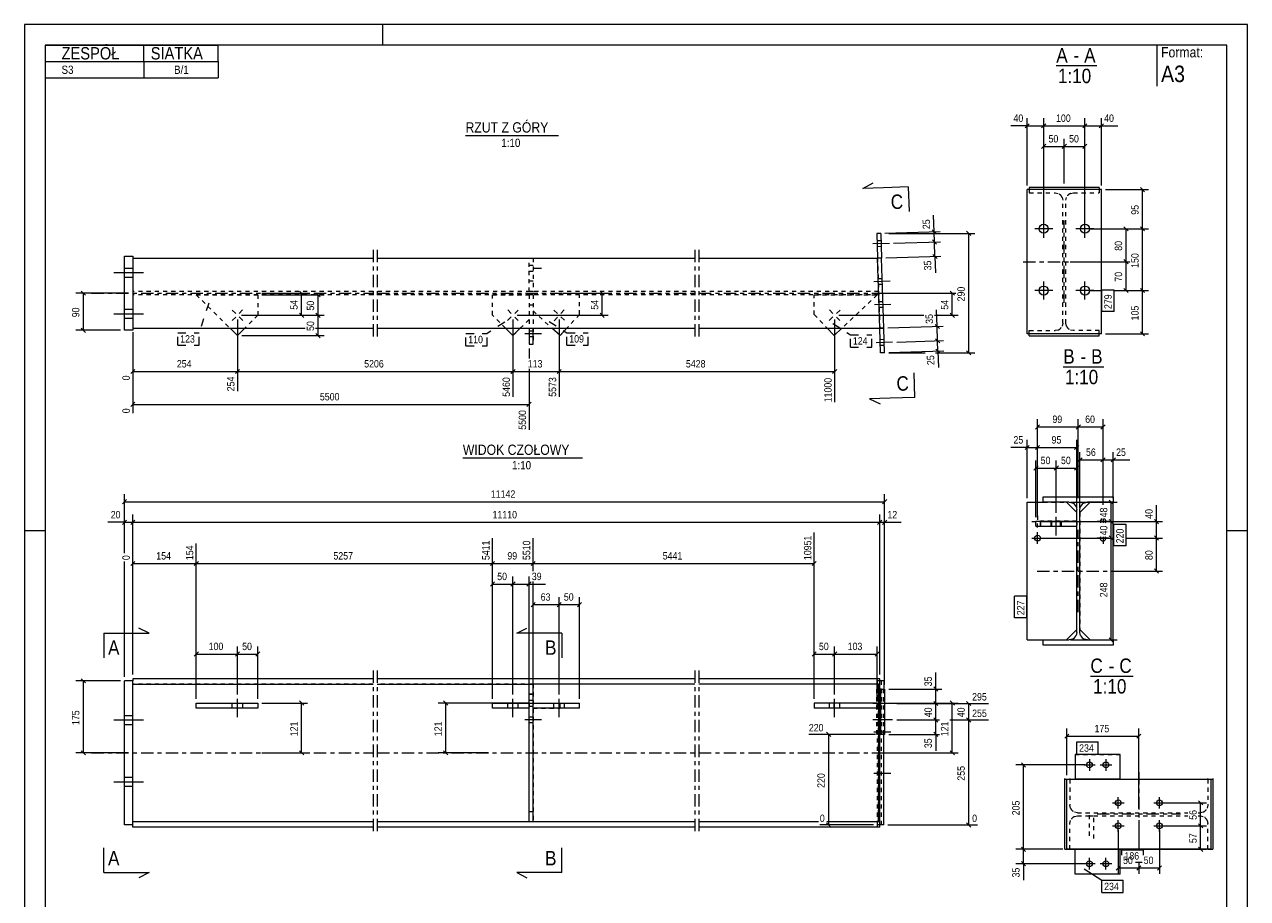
# Model space of a CAD drawing. Header units: millimetres. Extents: x 0 to 297, y 0 to 420.
# Tile 2 of 2: x 0 to 297, y 208 to 420. Entities that reach past the tile are written whole.
import ezdxf

# ---------------------------------------------------------------- set-up
doc = ezdxf.new("R2010")
doc.units = ezdxf.units.MM
for name, pattern in [('XKITLINE00', [0]), ('XKITLINE01', [4, 1, -1, 1, -1]), ('XKITLINE02', [4, 2, -2]), ('XKITLINE03', [6, 3, -1, 1, -1])]:
    doc.linetypes.add(name, pattern=pattern)
for name, color, linetype, lineweight in [('Arkusz rysunku', 3, 'Continuous', 0), ('Element', 2, 'Continuous', 0), ('Inny typ obiektu', 7, 'Continuous', 0), ('Przekrój', 7, 'Continuous', 0), ('Wymiar', 4, 'Continuous', 0), ('Znak elementu', 2, 'Continuous', 0), ('Śruba', 3, 'Continuous', 0)]:
    doc.layers.add(name, color=color, linetype=linetype, lineweight=lineweight)
doc.styles.add('ARIAL', font='ARIAL.TTF')

msp = doc.modelspace()

# ---------------------------------------------------------------- linework, layer by layer
at = {"layer": 'Arkusz rysunku', "linetype": 'XKITLINE00', "lineweight": 0}
for p, q in [((297, 420), (0, 420)), ((0, 420), (0, 0)), ((87, 415), (87, 420)), ((297, 0), (297, 420)), ((292, 415), (5, 415)), ((5, 415), (5, 5)), ((292, 5), (292, 415)), ((5, 297), (0, 297)), ((297, 297), (292, 297))]:
    msp.add_line(p, q, dxfattribs=at)
at = {"layer": 'Element', "linetype": 'XKITLINE00', "lineweight": 0}
for p, q in [((261.01, 380.38), (244.01, 380.38)), ((244.01, 380.38), (244.01, 379.88)), ((261.01, 380.38), (261.01, 379.88)), ((243.51, 344.88), (243.51, 379.88)), ((261.51, 379.88), (243.51, 379.88)), ((261.51, 344.88), (261.51, 379.88)), ((207.96, 369.25), (206.97, 369.22)), ((206.97, 369.22), (207.15, 363.23)), ((207.96, 369.25), (208.15, 363.26)), ((24.3, 363.73), (26.3, 363.73)), ((24.3, 345.73), (24.3, 363.73)), ((26.3, 363.73), (26.3, 363.23)), ((26.3, 363.23), (26.3, 346.23)), ((26.3, 363.23), (84.66, 363.23)), ((85.66, 363.23), (162.79, 363.23)), ((163.79, 363.23), (207.15, 363.23)), ((208.15, 363.26), (207.15, 363.23)), ((207.69, 346.23), (207.15, 363.23)), ((208.69, 346.26), (208.15, 363.26)), ((26.3, 345.73), (24.3, 345.73)), ((26.3, 346.23), (68.18, 346.23)), ((26.3, 346.23), (26.3, 345.73)), ((49.92, 346.23), (51.75, 344.43)), ((51.75, 344.43), (53.52, 346.23)), ((70.7, 346.23), (84.66, 346.23)), ((85.66, 346.23), (162.79, 346.23)), ((118.58, 344.43), (116.81, 346.23)), ((118.58, 344.43), (120.41, 346.23)), ((122.53, 346.23), (122.53, 342.33)), ((123.53, 342.33), (123.53, 346.23)), ((130.05, 344.44), (128.1, 346.23)), ((130.05, 344.44), (131.69, 346.23)), ((163.79, 346.23), (207.69, 346.23)), ((196.6, 344.43), (194.9, 346.23)), ((198.5, 346.23), (196.6, 344.43)), ((207.69, 346.23), (208.69, 346.26)), ((207.88, 340.24), (207.69, 346.23)), ((208.88, 340.27), (208.69, 346.26)), ((261.51, 344.88), (243.51, 344.88)), ((244.01, 344.38), (244.01, 344.88)), ((261.01, 344.38), (261.01, 344.88)), ((122.53, 342.33), (123.53, 342.33)), ((244.01, 344.38), (261.01, 344.38)), ((208.88, 340.27), (207.88, 340.24)), ((243.51, 303.99), (247.41, 303.99)), ((243.51, 270.53), (243.51, 303.99)), ((247.41, 303.99), (247.41, 305.26)), ((247.41, 305.26), (264.41, 305.26)), ((247.41, 303.99), (247.41, 305.26)), ((247.41, 305.26), (264.41, 305.26)), ((253.71, 303.99), (247.41, 303.99)), ((253.71, 303.99), (247.41, 303.99)), ((253.01, 303.99), (255.51, 301.49)), ((253.71, 303.99), (254.39, 303.85)), ((253.71, 303.99), (254.39, 303.85)), ((258.81, 303.99), (256.31, 301.49)), ((257.42, 303.85), (258.11, 303.99)), ((257.42, 303.85), (258.11, 303.99)), ((264.41, 303.99), (258.11, 303.99)), ((264.41, 303.99), (258.11, 303.99)), ((264.41, 305.26), (264.41, 303.99)), ((264.41, 305.26), (264.41, 303.99)), ((264.41, 270.53), (264.41, 303.99)), ((255.37, 302.88), (255.51, 302.19)), ((255.37, 302.88), (255.51, 302.19)), ((255.51, 272.33), (255.51, 302.19)), ((255.51, 272.33), (255.51, 302.19)), ((256.31, 302.19), (256.44, 302.88)), ((256.31, 302.19), (256.44, 302.88)), ((256.31, 272.33), (256.31, 302.19)), ((256.31, 272.33), (256.31, 302.19)), ((245.61, 298.16), (245.61, 299.36)), ((245.61, 299.36), (255.51, 299.36)), ((245.61, 298.16), (255.51, 298.16)), ((246.76, 299.36), (246.76, 298.16)), ((246.76, 299.36), (255.51, 299.36)), ((246.76, 298.16), (246.76, 299.36)), ((246.76, 298.16), (255.51, 298.16)), ((255.51, 298.16), (255.51, 299.36)), ((255.51, 298.16), (255.51, 299.36)), ((243.51, 270.53), (247.41, 270.53)), ((247.41, 269.26), (247.41, 270.53)), ((247.41, 270.53), (253.71, 270.53)), ((247.41, 269.26), (247.41, 270.53)), ((247.41, 270.53), (253.71, 270.53)), ((253.01, 270.53), (255.51, 273.03)), ((254.39, 270.67), (253.71, 270.53)), ((254.39, 270.67), (253.71, 270.53)), ((255.51, 272.33), (255.37, 271.64)), ((255.51, 272.33), (255.37, 271.64)), ((256.31, 273.03), (258.81, 270.53)), ((256.44, 271.64), (256.31, 272.33)), ((256.44, 271.64), (256.31, 272.33)), ((258.11, 270.53), (257.42, 270.67)), ((258.11, 270.53), (257.42, 270.67)), ((258.11, 270.53), (264.41, 270.53)), ((258.11, 270.53), (264.41, 270.53)), ((264.41, 270.53), (264.41, 269.26)), ((264.41, 270.53), (264.41, 269.26)), ((264.41, 269.26), (247.41, 269.26)), ((264.41, 269.26), (247.41, 269.26)), ((24.3, 225.59), (24.3, 260.59)), ((26.3, 260.59), (24.3, 260.59)), ((26.3, 261.09), (26.3, 260.59)), ((84.66, 261.09), (26.3, 261.09)), ((26.3, 225.59), (26.3, 260.59)), ((26.3, 259.82), (84.66, 259.82)), ((162.79, 261.09), (85.66, 261.09)), ((85.66, 259.82), (122.53, 259.82)), ((122.53, 226.36), (122.53, 259.82)), ((122.53, 259.82), (123.53, 259.82)), ((162.79, 259.82), (123.53, 259.82)), ((123.53, 226.36), (123.53, 259.82)), ((207.69, 261.09), (163.79, 261.09)), ((207.69, 259.82), (163.79, 259.82)), ((207.44, 258.71), (207.43, 258.02)), ((207.45, 259.29), (207.44, 258.71)), ((207.47, 259.68), (207.45, 259.29)), ((207.49, 259.82), (207.47, 259.68)), ((207.69, 259.82), (207.69, 261.09)), ((208.69, 260.59), (207.69, 260.59)), ((207.69, 225.59), (207.69, 260.59)), ((207.69, 258.59), (208.88, 258.59)), ((207.69, 247.59), (207.69, 258.59)), ((207.88, 258.59), (207.88, 247.59)), ((208.69, 260.59), (208.69, 258.59)), ((208.88, 258.59), (208.88, 247.59)), ((207.43, 228.16), (207.43, 258.02)), ((41.72, 253.99), (41.72, 255.19)), ((41.72, 255.19), (56.66, 255.19)), ((56.66, 253.99), (41.72, 253.99)), ((51.75, 253.99), (51.75, 255.19)), ((56.66, 255.19), (56.66, 253.99)), ((113.66, 253.99), (113.66, 255.19)), ((113.66, 255.19), (122.53, 255.19)), ((118.58, 253.99), (113.66, 253.99)), ((118.58, 253.99), (118.58, 255.19)), ((122.53, 253.99), (118.58, 253.99)), ((123.53, 255.19), (134.79, 255.19)), ((134.79, 253.99), (123.53, 253.99)), ((130.05, 253.99), (130.05, 255.19)), ((134.79, 253.99), (134.79, 255.19)), ((207.05, 255.19), (191.79, 255.19)), ((191.79, 255.19), (191.79, 253.99)), ((207.05, 253.99), (191.79, 253.99)), ((196.6, 253.99), (196.6, 255.19)), ((207.05, 253.99), (207.05, 255.19)), ((208.88, 247.59), (207.69, 247.59)), ((208.69, 225.59), (208.69, 247.59)), ((255.11, 242.67), (255.11, 242.67)), ((255.11, 242.67), (255.11, 236.67)), ((266.11, 242.67), (255.11, 242.67)), ((266.11, 242.67), (266.11, 242.67)), ((266.11, 236.67), (266.11, 242.67)), ((252.61, 236.68), (252.61, 236.88)), ((252.61, 219.67), (252.61, 236.68)), ((252.61, 236.68), (253.88, 236.68)), ((253.11, 219.67), (253.11, 236.67)), ((253.11, 236.67), (288.11, 236.67)), ((253.88, 236.88), (253.88, 236.67)), ((255.11, 236.67), (255.11, 236.67)), ((266.11, 236.67), (255.11, 236.67)), ((266.11, 236.67), (266.11, 236.67)), ((287.34, 236.68), (287.34, 236.88)), ((287.34, 236.67), (287.34, 236.68)), ((287.34, 236.68), (288.61, 236.68)), ((288.11, 236.67), (288.11, 219.67)), ((288.61, 236.88), (288.61, 219.67)), ((84.66, 226.36), (26.3, 226.36)), ((122.53, 226.36), (85.66, 226.36)), ((123.53, 226.36), (122.53, 226.36)), ((162.79, 226.36), (123.53, 226.36)), ((192.78, 226.36), (163.79, 226.36)), ((207.69, 226.36), (194.84, 226.36)), ((207.43, 228.16), (207.44, 227.47)), ((207.44, 227.47), (207.45, 226.89)), ((207.45, 226.89), (207.47, 226.5)), ((207.47, 226.5), (207.49, 226.36)), ((207.69, 225.09), (207.69, 226.36)), ((26.3, 225.59), (24.3, 225.59)), ((26.3, 225.09), (26.3, 225.59)), ((84.66, 225.09), (26.3, 225.09)), ((162.79, 225.09), (85.66, 225.09)), ((207.69, 225.09), (163.79, 225.09)), ((208.69, 225.59), (207.69, 225.59)), ((252.61, 219.67), (253.88, 219.67)), ((288.11, 219.67), (253.11, 219.67)), ((253.88, 219.67), (253.88, 219.67)), ((255.11, 213.67), (255.11, 219.67)), ((255.11, 219.67), (255.11, 219.67)), ((255.11, 219.67), (266.11, 219.67)), ((266.11, 219.67), (266.11, 219.67)), ((266.11, 213.67), (266.11, 219.67)), ((287.34, 219.67), (287.34, 219.67)), ((287.34, 219.67), (288.61, 219.67)), ((255.11, 213.67), (255.11, 213.67)), ((266.11, 213.67), (255.11, 213.67)), ((266.11, 213.67), (266.11, 213.67))]:
    msp.add_line(p, q, dxfattribs=at)
at = {"layer": 'Element', "linetype": 'XKITLINE01', "lineweight": 0}
for p, q in [((244.01, 379.88), (244.01, 379.11)), ((244.01, 379.11), (250.31, 379.11)), ((250.31, 379.11), (250.99, 378.97)), ((251.97, 378), (252.11, 377.31)), ((252.11, 347.45), (252.11, 377.31)), ((252.91, 377.31), (253.04, 378)), ((252.91, 347.45), (252.91, 377.31)), ((254.02, 378.97), (254.71, 379.11)), ((254.71, 379.11), (261.01, 379.11)), ((261.01, 379.88), (261.01, 379.11)), ((26.3, 363.23), (26.3, 346.23)), ((122.53, 355.13), (122.53, 363.23)), ((122.53, 363.23), (123.53, 363.23)), ((123.53, 363.23), (123.53, 355.13)), ((208.15, 363.26), (207.15, 363.23)), ((207.15, 363.23), (207.15, 363.23)), ((207.15, 363.23), (207.69, 346.23)), ((123.53, 357.63), (122.53, 357.63)), ((84.66, 355.13), (26.3, 355.13)), ((84.66, 354.33), (26.3, 354.33)), ((41.72, 354.33), (56.66, 354.33)), ((41.72, 354.33), (49.92, 346.23)), ((56.66, 354.33), (56.66, 349.41)), ((162.79, 355.13), (85.66, 355.13)), ((162.79, 354.33), (85.66, 354.33)), ((113.66, 349.41), (113.66, 354.33)), ((113.66, 354.33), (122.53, 354.33)), ((123.53, 355.13), (122.53, 355.13)), ((123.53, 354.33), (122.53, 354.33)), ((122.53, 354.33), (122.53, 346.23)), ((122.53, 354.33), (122.53, 348.33)), ((123.53, 354.33), (123.53, 342.33)), ((134.79, 354.33), (123.53, 354.33)), ((123.53, 354.33), (123.53, 350.43)), ((134.79, 349.59), (134.79, 354.33)), ((207.41, 355.13), (163.79, 355.13)), ((207.43, 354.33), (163.79, 354.33)), ((191.79, 354.33), (207.05, 354.33)), ((191.79, 349.52), (191.79, 354.33)), ((207.05, 354.33), (198.5, 346.23)), ((123.53, 351.83), (122.53, 351.83)), ((56.66, 349.41), (53.52, 346.23)), ((116.81, 346.23), (113.66, 349.41)), ((122.53, 348.33), (118.58, 344.43)), ((123.53, 350.43), (128.1, 346.23)), ((134.79, 349.59), (130.05, 344.44)), ((191.79, 349.52), (194.9, 346.23)), ((208.69, 346.26), (207.69, 346.23)), ((207.69, 346.23), (207.69, 346.23)), ((207.69, 346.23), (207.69, 346.23)), ((244.01, 345.65), (250.31, 345.65)), ((244.01, 344.88), (244.01, 345.65)), ((250.99, 345.79), (250.31, 345.65)), ((252.11, 347.45), (251.97, 346.76)), ((253.04, 346.76), (252.91, 347.45)), ((254.71, 345.65), (254.02, 345.79)), ((261.01, 345.65), (254.71, 345.65)), ((261.01, 344.88), (261.01, 345.65)), ((247.41, 303.99), (253.01, 303.99)), ((264.41, 303.99), (258.81, 303.99)), ((255.51, 273.03), (255.51, 301.49)), ((256.31, 301.49), (256.31, 273.03)), ((245.61, 298.16), (245.61, 299.36)), ((245.61, 299.36), (255.51, 299.36)), ((245.61, 298.16), (255.51, 298.16)), ((255.51, 299.36), (246.76, 299.36)), ((249.5, 298.16), (249.5, 299.36)), ((251.61, 298.16), (251.61, 299.36)), ((255.51, 299.36), (255.51, 298.16)), ((247.41, 270.53), (253.01, 270.53)), ((258.81, 270.53), (264.41, 270.53)), ((26.3, 259.82), (26.3, 260.59)), ((26.3, 225.59), (26.3, 259.82)), ((84.66, 259.82), (26.3, 259.82)), ((123.53, 259.82), (85.66, 259.82)), ((122.53, 226.36), (122.53, 259.82)), ((122.53, 259.82), (123.53, 259.82)), ((123.53, 259.82), (123.53, 226.36)), ((208.15, 258.59), (206.97, 258.59)), ((206.97, 247.59), (206.97, 258.59)), ((207.15, 259.82), (207.15, 261.09)), ((207.69, 260.59), (207.15, 260.59)), ((207.15, 225.59), (207.15, 260.59)), ((207.88, 258.59), (207.15, 258.59)), ((207.15, 258.59), (207.15, 247.59)), ((207.37, 259.68), (207.35, 259.82)), ((207.39, 259.29), (207.37, 259.68)), ((207.4, 258.71), (207.39, 259.29)), ((207.41, 258.02), (207.4, 258.71)), ((207.96, 247.59), (207.96, 258.59)), ((208.15, 225.59), (208.15, 260.59)), ((208.15, 258.59), (208.15, 247.59)), ((208.69, 247.59), (208.69, 258.59)), ((208.69, 258.59), (208.69, 247.59)), ((122.53, 257.32), (123.53, 257.32)), ((123.53, 257.32), (122.53, 257.32)), ((207.41, 228.16), (207.41, 258.02)), ((122.53, 255.19), (122.53, 253.99)), ((123.53, 253.99), (123.53, 255.19)), ((123.53, 253.99), (130.05, 253.99)), ((208.15, 247.59), (206.97, 247.59)), ((207.69, 247.59), (207.88, 247.59)), ((255.11, 242.67), (266.11, 242.67)), ((253.88, 236.67), (253.88, 230.37)), ((255.11, 236.67), (266.11, 236.67)), ((255.11, 236.67), (255.11, 236.67)), ((287.34, 236.67), (287.34, 230.37)), ((122.53, 228.86), (123.53, 228.86)), ((122.53, 228.86), (123.53, 228.86)), ((254.01, 229.68), (253.88, 230.37)), ((255.68, 228.57), (254.99, 228.71)), ((286.22, 228.71), (285.54, 228.57)), ((287.34, 230.37), (287.2, 229.68)), ((84.66, 226.36), (26.3, 226.36)), ((123.53, 226.36), (85.66, 226.36)), ((123.53, 226.36), (122.53, 226.36)), ((207.15, 225.09), (207.15, 226.36)), ((207.35, 226.36), (207.37, 226.5)), ((207.37, 226.5), (207.39, 226.89)), ((207.39, 226.89), (207.4, 227.47)), ((207.4, 227.47), (207.41, 228.16)), ((253.88, 225.97), (254.01, 226.66)), ((253.88, 219.67), (253.88, 225.97)), ((254.99, 227.63), (255.68, 227.77)), ((255.68, 228.57), (282.49, 228.57)), ((255.68, 227.77), (282.49, 227.77)), ((258.51, 227.98), (258.51, 222.29)), ((258.51, 227.78), (259.71, 227.78)), ((259.71, 222.29), (259.71, 227.98)), ((285.01, 228.57), (285.54, 228.57)), ((285.01, 227.77), (285.54, 227.77)), ((285.54, 227.77), (286.22, 227.63)), ((287.2, 226.66), (287.34, 225.97)), ((287.34, 219.67), (287.34, 225.97)), ((207.69, 225.59), (207.15, 225.59)), ((255.11, 219.67), (266.11, 219.67)), ((266.11, 213.67), (255.11, 213.67))]:
    msp.add_line(p, q, dxfattribs=at)
at = {"layer": 'Element', "linetype": 'XKITLINE03', "lineweight": 0}
for p, q in [((252.51, 352.38), (252.51, 372.38)), ((84.66, 365.23), (84.66, 344.23)), ((85.67, 365.23), (85.67, 344.23)), ((162.78, 365.23), (162.78, 344.23)), ((163.79, 365.23), (163.79, 344.23)), ((242.51, 362.38), (262.51, 362.38)), ((16.3, 354.73), (84.66, 354.73)), ((85.66, 354.73), (162.79, 354.73)), ((163.79, 354.73), (217.42, 354.73)), ((255.91, 277.26), (255.91, 297.26)), ((245.91, 287.26), (265.91, 287.26)), ((84.66, 263.09), (84.66, 223.09)), ((85.67, 263.09), (85.67, 223.09)), ((162.78, 263.09), (162.78, 223.09)), ((163.79, 263.09), (163.79, 223.09)), ((16.3, 243.09), (84.66, 243.09)), ((85.66, 243.09), (162.79, 243.09)), ((163.79, 243.09), (217.42, 243.09)), ((270.61, 238.38), (270.61, 219.57)), ((260.5, 228.27), (280.71, 228.27))]:
    msp.add_line(p, q, dxfattribs=at)
at = {"layer": 'Element', "linetype": 'XKITLINE01', "lineweight": 0}
for centre, start, end in [((250.31, 377.31), 22.5, 67.5), ((254.71, 377.31), 112.5, 157.5), ((250.31, 347.45), 292.5, 337.5), ((254.71, 347.45), 202.5, 247.5), ((255.68, 230.37), 202.4859, 247.4859), ((285.53, 230.37), 292.5141, 337.5141), ((255.68, 225.97), 112.5141, 157.5141), ((285.53, 225.97), 22.4859, 67.4859)]:
    msp.add_arc(centre, 1.8, start, end, dxfattribs=at)
at = {"layer": 'Element', "linetype": 'XKITLINE00', "lineweight": 0}
for centre, start, end in [((253.71, 302.19), 22.5, 67.5), ((253.71, 302.19), 22.5, 67.5), ((258.11, 302.19), 112.5, 157.5), ((258.11, 302.19), 112.5, 157.5), ((253.71, 272.33), 292.5, 337.5), ((253.71, 272.33), 292.5, 337.5), ((258.11, 272.33), 202.5, 247.5), ((258.11, 272.33), 202.5, 247.5)]:
    msp.add_arc(centre, 1.8, start, end, dxfattribs=at)
at = {"layer": 'Inny typ obiektu', "linetype": 'XKITLINE00', "lineweight": 0}
for p, q in [((5, 415), (47, 415)), ((5, 415), (5, 411)), ((29, 411), (29, 415)), ((47, 411), (47, 415)), ((275, 415), (275, 405)), ((5, 411), (47, 411)), ((5, 411), (5, 407)), ((29, 411), (29, 407)), ((47, 411), (47, 407)), ((250.55, 410), (260.44, 410)), ((5, 407), (47, 407)), ((107.1, 393), (129.7, 393)), ((252.25, 336.88), (262.14, 336.88)), ((106.45, 314.71), (135.53, 314.71)), ((258.85, 261.76), (269.24, 261.76))]:
    msp.add_line(p, q, dxfattribs=at)
at = {"layer": 'Przekrój', "linetype": 'XKITLINE00', "lineweight": 0}
for p, q in [((203.62, 380.19), (206.08, 381.52)), ((208.62, 380.35), (203.62, 380.19)), ((214.61, 380.53), (208.62, 380.35)), ((214.61, 380.53), (214.8, 374.54)), ((216.22, 329.4), (216.03, 335.39)), ((210.22, 329.21), (205.23, 329.05)), ((205.23, 329.05), (207.76, 327.88)), ((216.22, 329.4), (210.22, 329.21)), ((30.3, 272.16), (27.8, 273.41)), ((119.53, 272.16), (122.03, 273.41)), ((19.3, 272.16), (19.3, 266.16)), ((19.3, 272.16), (25.3, 272.16)), ((25.3, 272.16), (30.3, 272.16)), ((124.53, 272.16), (119.53, 272.16)), ((130.53, 272.16), (124.53, 272.16)), ((130.53, 272.16), (130.53, 266.16)), ((19.3, 214.02), (19.3, 220.02)), ((130.53, 214.02), (130.53, 220.02)), ((19.3, 214.02), (25.3, 214.02)), ((25.3, 214.02), (30.3, 214.02)), ((30.3, 214.02), (27.8, 212.77)), ((119.53, 214.02), (122.03, 212.77)), ((124.53, 214.02), (119.53, 214.02)), ((130.53, 214.02), (124.53, 214.02))]:
    msp.add_line(p, q, dxfattribs=at)
at = {"layer": 'Wymiar', "linetype": 'XKITLINE00', "lineweight": 0}
for p, q in [((243.51, 395.38), (239.49, 395.38)), ((243.51, 395.38), (239.49, 395.38)), ((244.01, 395.89), (243, 394.87)), ((243.51, 380.88), (243.51, 397.24)), ((243.51, 395.38), (247.51, 395.38)), ((248.01, 395.89), (247, 394.87)), ((248.01, 395.89), (247, 394.87)), ((247.51, 371.38), (247.51, 397.24)), ((247.51, 371.38), (247.51, 397.24)), ((247.51, 395.38), (257.51, 395.38)), ((258.01, 395.89), (257, 394.87)), ((258.01, 395.89), (257, 394.87)), ((257.51, 371.38), (257.51, 397.24)), ((257.51, 371.38), (257.51, 397.24)), ((257.51, 395.38), (261.51, 395.38)), ((262.01, 395.89), (261, 394.87)), ((261.51, 380.88), (261.51, 397.24)), ((261.51, 395.38), (265.53, 395.38)), ((261.51, 395.38), (265.53, 395.38)), ((247.51, 371.38), (247.51, 392.24)), ((252.51, 381.38), (252.51, 392.24)), ((252.51, 381.38), (252.51, 392.24)), ((257.51, 371.38), (257.51, 392.24)), ((248.01, 390.89), (247, 389.87)), ((247.51, 390.38), (252.51, 390.38)), ((253.01, 390.89), (252, 389.87)), ((253.01, 390.89), (252, 389.87)), ((252.51, 390.38), (257.51, 390.38)), ((258.01, 390.89), (257, 389.87)), ((271, 380.39), (272.01, 379.37)), ((262.51, 379.88), (272.95, 379.88)), ((271.51, 370.38), (271.51, 379.88)), ((220.91, 369.66), (220.78, 373.68)), ((220.91, 369.66), (220.78, 373.68)), ((208.96, 369.29), (222.35, 369.71)), ((209.88, 369.25), (230.74, 369.25)), ((220.38, 370.16), (221.43, 369.17)), ((220.99, 367.16), (220.91, 369.66)), ((228.79, 369.76), (229.81, 368.74)), ((229.3, 340.24), (229.3, 369.25)), ((258.51, 370.38), (272.95, 370.38)), ((258.51, 370.38), (272.95, 370.38)), ((258.51, 370.38), (268.95, 370.38)), ((267, 370.89), (268.01, 369.87)), ((267.51, 362.38), (267.51, 370.38)), ((271, 370.89), (272.01, 369.87)), ((271, 370.89), (272.01, 369.87)), ((271.51, 355.38), (271.51, 370.38)), ((211.04, 366.85), (222.43, 367.21)), ((211.04, 366.85), (222.43, 367.21)), ((220.46, 367.66), (221.51, 366.67)), ((220.46, 367.66), (221.51, 366.67)), ((221.1, 363.67), (220.99, 367.16)), ((209.15, 363.29), (222.54, 363.71)), ((220.57, 364.16), (221.62, 363.17)), ((221.1, 363.67), (221.23, 359.65)), ((221.1, 363.67), (221.23, 359.65)), ((253.91, 362.38), (268.39, 362.38)), ((253.91, 362.38), (268.39, 362.38)), ((267, 362.89), (268.01, 361.87)), ((267, 362.89), (268.01, 361.87)), ((267.51, 355.38), (267.51, 362.38)), ((25.3, 354.73), (12.44, 354.73)), ((13.79, 355.24), (14.81, 354.22)), ((14.3, 345.73), (14.3, 354.73)), ((57.66, 354.73), (68.74, 354.73)), ((57.66, 354.33), (72.74, 354.33)), ((66.79, 355.24), (67.81, 354.22)), ((67.3, 349.38), (67.3, 354.73)), ((70.79, 354.84), (71.81, 353.82)), ((71.3, 349.38), (71.3, 354.33)), ((130.84, 354.73), (141.74, 354.73)), ((139.79, 355.24), (140.81, 354.22)), ((140.3, 349.38), (140.3, 354.73)), ((208.42, 354.73), (226.18, 354.73)), ((224.79, 355.24), (225.81, 354.22)), ((225.3, 349.38), (225.3, 354.73)), ((258.51, 355.38), (261.61, 355.38)), ((258.51, 355.38), (261.61, 355.38)), ((258.51, 355.38), (261.61, 355.38)), ((264.61, 355.38), (272.95, 355.38)), ((264.61, 355.38), (272.95, 355.38)), ((264.61, 355.38), (268.95, 355.38)), ((267, 355.89), (268.01, 354.87)), ((271, 355.89), (272.01, 354.87)), ((271, 355.89), (272.01, 354.87)), ((271.51, 344.88), (271.51, 355.38)), ((221.64, 346.67), (221.51, 350.69)), ((221.64, 346.67), (221.51, 350.69)), ((51.72, 348.38), (51.72, 330.9)), ((51.72, 348.38), (51.72, 330.9)), ((52.72, 349.38), (72.74, 349.38)), ((52.72, 349.38), (72.74, 349.38)), ((52.72, 349.38), (68.74, 349.38)), ((66.79, 349.89), (67.81, 348.87)), ((70.79, 349.89), (71.81, 348.87)), ((70.79, 349.89), (71.81, 348.87)), ((71.3, 344.43), (71.3, 349.38)), ((118.61, 348.38), (118.61, 329.57)), ((118.61, 348.38), (118.61, 329.57)), ((119.61, 349.38), (141.74, 349.38)), ((129.84, 348.38), (129.84, 329.57)), ((129.84, 348.38), (129.84, 329.57)), ((139.79, 349.89), (140.81, 348.87)), ((196.73, 348.38), (196.73, 328.23)), ((197.73, 349.38), (218.43, 349.38)), ((220.95, 349.38), (226.74, 349.38)), ((224.79, 349.89), (225.81, 348.87)), ((23.3, 345.73), (12.44, 345.73)), ((13.79, 346.24), (14.81, 345.22)), ((26.3, 345.23), (26.3, 325.57)), ((26.3, 345.23), (26.3, 333.57)), ((70.79, 344.94), (71.81, 343.92)), ((209.69, 346.3), (223.07, 346.72)), ((221.11, 347.17), (222.16, 346.18)), ((221.75, 343.18), (221.64, 346.67)), ((262.51, 344.88), (272.95, 344.88)), ((271, 345.39), (272.01, 344.37)), ((52.75, 344.43), (72.74, 344.43)), ((211.8, 342.86), (223.19, 343.22)), ((211.8, 342.86), (223.19, 343.22)), ((221.22, 343.67), (222.27, 342.68)), ((221.22, 343.67), (222.27, 342.68)), ((221.82, 340.68), (221.75, 343.18)), ((122.53, 341.33), (122.53, 338.85)), ((209.88, 340.3), (223.26, 340.72)), ((209.88, 340.24), (218.72, 340.24)), ((221.24, 340.24), (230.74, 340.24)), ((221.3, 341.17), (222.35, 340.18)), ((221.82, 340.68), (221.95, 336.66)), ((221.82, 340.68), (221.95, 336.66)), ((228.79, 340.75), (229.81, 339.73)), ((26.81, 336.24), (25.79, 335.22)), ((26.3, 335.73), (51.72, 335.73)), ((52.22, 336.24), (51.21, 335.22)), ((52.22, 336.24), (51.26, 335.27)), ((51.72, 335.73), (118.61, 335.73)), ((119.12, 336.24), (118.11, 335.22)), ((119.12, 336.24), (118.15, 335.27)), ((118.61, 335.73), (129.84, 335.73)), ((122.53, 336.33), (122.53, 321.57)), ((130.35, 336.24), (129.33, 335.22)), ((130.35, 336.24), (129.38, 335.27)), ((129.84, 335.73), (196.73, 335.73)), ((197.24, 336.24), (196.22, 335.22)), ((26.81, 328.24), (25.79, 327.22)), ((26.3, 327.73), (122.53, 327.73)), ((123.04, 328.24), (122.02, 327.22)), ((246.01, 300.26), (246.01, 324.12)), ((255.91, 304.99), (255.91, 324.12)), ((255.91, 304.99), (255.91, 324.12)), ((261.91, 303.32), (261.91, 324.12)), ((246.51, 322.77), (245.5, 321.75)), ((246.01, 322.26), (255.91, 322.26)), ((256.41, 322.77), (255.4, 321.75)), ((256.41, 322.77), (255.4, 321.75)), ((255.91, 322.26), (261.91, 322.26)), ((262.41, 322.77), (261.4, 321.75)), ((243.51, 304.99), (243.51, 319.12)), ((246.01, 300.26), (246.01, 319.12)), ((246.01, 300.26), (246.01, 319.12)), ((255.51, 302.49), (255.51, 319.12)), ((243.51, 317.26), (239.49, 317.26)), ((243.51, 317.26), (239.49, 317.26)), ((244.01, 317.77), (243, 316.75)), ((243.51, 317.26), (246.01, 317.26)), ((246.51, 317.77), (245.5, 316.75)), ((246.51, 317.77), (245.5, 316.75)), ((246.01, 317.26), (255.51, 317.26)), ((256.01, 317.77), (255, 316.75)), ((256.31, 302.49), (256.31, 316.12)), ((261.91, 303.32), (261.91, 316.12)), ((261.91, 303.32), (261.91, 316.12)), ((264.41, 304.99), (264.41, 316.12)), ((246.12, 312.77), (245.11, 311.75)), ((245.61, 300.36), (245.61, 314.12)), ((245.61, 312.26), (250.56, 312.26)), ((251.06, 312.77), (250.05, 311.75)), ((251.06, 312.77), (250.05, 311.75)), ((250.56, 301.41), (250.56, 314.12)), ((250.56, 301.41), (250.56, 314.12)), ((250.56, 312.26), (255.51, 312.26)), ((256.01, 312.77), (255, 311.75)), ((255.51, 302.49), (255.51, 314.12)), ((256.81, 314.77), (255.8, 313.75)), ((256.31, 314.26), (261.91, 314.26)), ((262.41, 314.77), (261.4, 313.75)), ((262.41, 314.77), (261.4, 313.75)), ((261.91, 314.26), (264.41, 314.26)), ((264.91, 314.77), (263.9, 313.75)), ((264.41, 314.26), (268.43, 314.26)), ((264.41, 314.26), (268.43, 314.26)), ((24.3, 291.6), (24.3, 305.95)), ((208.88, 259.59), (208.88, 305.95)), ((24.81, 304.6), (23.79, 303.58)), ((24.3, 304.09), (208.88, 304.09)), ((209.39, 304.6), (208.37, 303.58)), ((254.01, 303.99), (265.35, 303.99)), ((263.4, 304.5), (264.41, 303.48)), ((263.91, 299.26), (263.91, 303.99)), ((274.91, 299.26), (274.91, 303.28)), ((274.91, 299.26), (274.91, 303.28)), ((24.3, 291.6), (24.3, 300.95)), ((26.3, 262.09), (26.3, 300.95)), ((26.3, 262.09), (26.3, 300.95)), ((207.69, 262.09), (207.69, 300.95)), ((207.69, 262.09), (207.69, 300.95)), ((208.88, 259.59), (208.88, 300.95)), ((24.3, 299.09), (20.28, 299.09)), ((24.3, 299.09), (20.28, 299.09)), ((24.81, 299.6), (23.79, 298.58)), ((24.3, 299.09), (26.3, 299.09)), ((26.81, 299.6), (25.79, 298.58)), ((26.81, 299.6), (25.79, 298.58)), ((26.3, 299.09), (207.69, 299.09)), ((208.2, 299.6), (207.18, 298.58)), ((208.2, 299.6), (207.18, 298.58)), ((207.69, 299.09), (208.88, 299.09)), ((209.39, 299.6), (208.37, 298.58)), ((208.88, 299.09), (212.9, 299.09)), ((208.88, 299.09), (212.9, 299.09)), ((247.01, 299.26), (265.35, 299.26)), ((247.01, 299.26), (265.35, 299.26)), ((247.01, 299.26), (276.35, 299.26)), ((263.4, 299.77), (264.41, 298.75)), ((263.4, 299.77), (264.41, 298.75)), ((263.91, 295.26), (263.91, 299.26)), ((274.4, 299.77), (275.41, 298.75)), ((274.91, 295.26), (274.91, 299.26)), ((113.66, 256.19), (113.66, 295.25)), ((113.66, 256.19), (113.66, 295.25)), ((123.53, 287.21), (123.53, 295.25)), ((123.53, 287.21), (123.53, 295.25)), ((191.79, 256.19), (191.79, 296.58)), ((247.01, 295.26), (264.51, 295.26)), ((247.01, 295.26), (264.51, 295.26)), ((247.01, 295.26), (264.51, 295.26)), ((247.01, 295.26), (264.51, 295.26)), ((263.4, 295.77), (264.41, 294.75)), ((263.4, 295.77), (264.41, 294.75)), ((263.91, 270.53), (263.91, 295.26)), ((267.51, 295.26), (276.35, 295.26)), ((267.51, 295.26), (276.35, 295.26)), ((274.4, 295.77), (275.41, 294.75)), ((274.4, 295.77), (275.41, 294.75)), ((274.91, 287.26), (274.91, 295.26)), ((26.3, 262.09), (26.3, 291.24)), ((41.72, 256.19), (41.72, 293.91)), ((41.72, 256.19), (41.72, 293.91)), ((24.3, 261.59), (24.3, 289.55)), ((24.3, 261.59), (24.3, 289.55)), ((26.81, 289.6), (25.79, 288.58)), ((26.3, 289.09), (41.72, 289.09)), ((42.23, 289.6), (41.22, 288.58)), ((42.23, 289.6), (41.22, 288.58)), ((41.72, 289.09), (113.66, 289.09)), ((114.17, 289.6), (113.16, 288.58)), ((114.17, 289.6), (113.16, 288.58)), ((113.66, 289.09), (123.53, 289.09)), ((124.04, 289.6), (123.02, 288.58)), ((124.04, 289.6), (123.02, 288.58)), ((123.53, 289.09), (191.79, 289.09)), ((192.29, 289.6), (191.28, 288.58)), ((113.66, 256.19), (113.66, 285.95)), ((118.61, 257.24), (118.61, 285.95)), ((118.61, 257.24), (118.61, 285.95)), ((122.53, 256.19), (122.53, 285.95)), ((265.41, 287.26), (276.35, 287.26)), ((274.4, 287.77), (275.41, 286.75)), ((114.17, 284.6), (113.16, 283.58)), ((113.66, 284.09), (118.61, 284.09)), ((119.12, 284.6), (118.11, 283.58)), ((119.12, 284.6), (118.11, 283.58)), ((118.61, 284.09), (122.53, 284.09)), ((123.04, 284.6), (122.02, 283.58)), ((122.53, 284.09), (126.55, 284.09)), ((122.53, 284.09), (126.55, 284.09)), ((123.53, 256.19), (123.53, 284.69)), ((123.53, 256.19), (123.53, 284.69)), ((124.04, 279.6), (123.02, 278.58)), ((123.53, 256.19), (123.53, 280.95)), ((130.35, 279.6), (129.33, 278.58)), ((130.35, 279.6), (129.33, 278.58)), ((129.84, 257.24), (129.84, 280.95)), ((129.84, 257.24), (129.84, 280.95)), ((135.29, 279.6), (134.28, 278.58)), ((134.79, 256.19), (134.79, 280.95)), ((123.53, 279.09), (129.84, 279.09)), ((129.84, 279.09), (134.79, 279.09)), ((254.01, 270.53), (265.35, 270.53)), ((263.4, 271.04), (264.41, 270.02)), ((42.23, 267.6), (41.22, 266.58)), ((41.72, 256.19), (41.72, 268.95)), ((52.22, 267.6), (51.21, 266.58)), ((52.22, 267.6), (51.21, 266.58)), ((51.72, 257.24), (51.72, 268.95)), ((51.72, 257.24), (51.72, 268.95)), ((57.17, 267.6), (56.16, 266.58)), ((56.66, 256.19), (56.66, 268.95)), ((192.29, 267.6), (191.28, 266.58)), ((191.79, 256.19), (191.79, 268.95)), ((197.24, 267.6), (196.22, 266.58)), ((197.24, 267.6), (196.22, 266.58)), ((196.73, 257.24), (196.73, 268.95)), ((196.73, 257.24), (196.73, 268.95)), ((207.56, 267.6), (206.54, 266.58)), ((207.05, 256.19), (207.05, 268.95)), ((41.72, 267.09), (51.72, 267.09)), ((51.72, 267.09), (56.66, 267.09)), ((191.79, 267.09), (196.73, 267.09)), ((196.73, 267.09), (207.05, 267.09)), ((221.3, 258.59), (221.3, 262.61)), ((221.3, 258.59), (221.3, 262.61)), ((23.3, 260.59), (12.44, 260.59)), ((13.79, 261.1), (14.81, 260.08)), ((14.3, 243.09), (14.3, 260.59)), ((209.88, 258.59), (222.74, 258.59)), ((220.79, 259.1), (221.81, 258.08)), ((221.3, 255.09), (221.3, 258.59)), ((66.79, 255.7), (67.81, 254.68)), ((101.79, 255.7), (102.81, 254.68)), ((220.79, 255.6), (221.81, 254.58)), ((220.79, 255.6), (221.81, 254.58)), ((224.79, 255.7), (225.81, 254.68)), ((228.79, 255.6), (229.81, 254.58)), ((57.66, 255.19), (68.74, 255.19)), ((67.3, 243.09), (67.3, 255.19)), ((122.53, 255.19), (100.44, 255.19)), ((102.3, 243.09), (102.3, 255.19)), ((208.05, 255.19), (226.74, 255.19)), ((211.8, 255.09), (234.13, 255.09)), ((211.8, 255.09), (222.74, 255.09)), ((211.8, 255.09), (222.74, 255.09)), ((221.3, 251.09), (221.3, 255.09)), ((225.3, 243.09), (225.3, 255.19)), ((229.3, 251.09), (229.3, 255.09)), ((211.8, 251.09), (222.18, 251.09)), ((211.8, 251.09), (222.18, 251.09)), ((211.8, 251.09), (222.18, 251.09)), ((211.8, 251.09), (222.18, 251.09)), ((220.79, 251.6), (221.81, 250.58)), ((220.79, 251.6), (221.81, 250.58)), ((221.3, 247.59), (221.3, 251.09)), ((224.7, 251.09), (234.13, 251.09)), ((224.7, 251.09), (234.13, 251.09)), ((228.79, 251.6), (229.81, 250.58)), ((228.79, 251.6), (229.81, 250.58)), ((229.3, 225.59), (229.3, 251.09)), ((206.69, 247.59), (190.47, 247.59)), ((194.79, 248.1), (195.81, 247.08)), ((195.3, 225.59), (195.3, 247.59)), ((209.88, 247.59), (222.18, 247.59)), ((220.79, 248.1), (221.81, 247.08)), ((221.3, 247.59), (221.3, 243.57)), ((221.3, 247.59), (221.3, 243.57)), ((253.61, 247.65), (252.6, 246.63)), ((253.11, 237.67), (253.11, 249)), ((253.11, 247.14), (270.61, 247.14)), ((271.11, 247.65), (270.1, 246.63)), ((270.61, 229.57), (270.61, 249)), ((13.79, 243.6), (14.81, 242.58)), ((66.79, 243.6), (67.81, 242.58)), ((101.79, 243.6), (102.81, 242.58)), ((224.79, 243.6), (225.81, 242.58)), ((25.3, 243.09), (12.44, 243.09)), ((57.66, 243.09), (68.74, 243.09)), ((112.66, 243.09), (100.44, 243.09)), ((208.43, 243.09), (226.74, 243.09)), ((242.1, 240.68), (243.11, 239.66)), ((257.61, 240.17), (240.75, 240.17)), ((242.61, 219.67), (242.61, 240.17)), ((276.61, 230.97), (287.05, 230.97)), ((285.1, 231.48), (286.11, 230.46)), ((285.61, 225.37), (285.61, 230.97)), ((194.79, 226.1), (195.81, 225.08)), ((228.79, 226.1), (229.81, 225.08)), ((270.61, 226.77), (270.61, 219.57)), ((270.61, 226.77), (270.61, 219.57)), ((285.1, 225.88), (286.11, 224.86)), ((285.1, 225.88), (286.11, 224.86)), ((206.15, 225.59), (193.14, 225.59)), ((209.69, 225.59), (231.46, 225.59)), ((265.61, 224.37), (265.61, 213.7)), ((275.61, 224.37), (275.61, 213.7)), ((276.61, 225.37), (287.05, 225.37)), ((276.61, 225.37), (287.05, 225.37)), ((285.61, 219.67), (285.61, 225.37)), ((242.1, 220.18), (243.11, 219.16)), ((242.1, 220.18), (243.11, 219.16)), ((285.1, 220.18), (286.11, 219.16)), ((252.11, 219.67), (240.75, 219.67)), ((252.11, 219.67), (240.75, 219.67)), ((242.61, 216.17), (242.61, 219.67)), ((253.61, 219.67), (287.05, 219.67)), ((257.61, 216.17), (240.75, 216.17)), ((242.1, 216.68), (243.11, 215.66)), ((242.61, 216.17), (242.61, 212.15)), ((242.61, 216.17), (242.61, 212.15)), ((266.11, 215.65), (265.1, 214.63)), ((265.61, 215.14), (270.61, 215.14)), ((271.11, 215.65), (270.1, 214.63)), ((271.11, 215.65), (270.1, 214.63)), ((270.61, 216.57), (270.61, 213.7)), ((270.61, 216.57), (270.61, 213.7)), ((270.61, 215.14), (275.61, 215.14)), ((276.11, 215.65), (275.1, 214.63))]:
    msp.add_line(p, q, dxfattribs=at)
at = {"layer": 'Znak elementu', "linetype": 'XKITLINE00', "lineweight": 0}
for p, q in [((261.61, 350.28), (261.61, 355.49)), ((264.61, 355.49), (261.61, 355.49)), ((264.61, 350.28), (264.61, 355.49)), ((264.61, 350.28), (261.61, 350.28)), ((264.51, 293.38), (264.51, 298.59)), ((267.51, 298.59), (264.51, 298.59)), ((267.51, 293.38), (267.51, 298.59)), ((267.51, 293.38), (264.51, 293.38)), ((240.41, 275.93), (240.41, 281.14)), ((243.41, 281.14), (240.41, 281.14)), ((243.41, 275.93), (243.41, 281.14)), ((243.41, 275.93), (240.41, 275.93)), ((255.51, 245.77), (260.71, 245.77)), ((255.51, 242.77), (255.51, 245.77)), ((260.71, 242.77), (260.71, 245.77)), ((255.51, 242.77), (260.71, 242.77)), ((266.51, 219.57), (271.71, 219.57)), ((266.51, 218.26), (266.51, 219.57)), ((271.71, 218.26), (271.71, 219.57)), ((257.33, 214.9), (261.58, 212.16)), ((269.8, 216.57), (271.41, 216.57)), ((261.58, 212.16), (266.78, 212.16)), ((261.58, 209.16), (261.58, 212.16)), ((266.78, 209.16), (266.78, 212.16)), ((261.58, 209.16), (266.78, 209.16))]:
    msp.add_line(p, q, dxfattribs=at)
at = {"layer": 'Znak elementu', "linetype": 'XKITLINE02', "lineweight": 0}
for p, q in [((44.74, 352.32), (42.41, 345.13)), ((116.61, 347.72), (112.37, 344.98)), ((127.45, 347.89), (131.69, 345.14)), ((37.21, 345.13), (42.41, 345.13)), ((37.21, 342.13), (37.21, 345.13)), ((42.41, 342.13), (42.41, 345.13)), ((107.17, 344.98), (112.37, 344.98)), ((107.17, 341.98), (107.17, 344.98)), ((112.37, 341.98), (112.37, 344.98)), ((131.69, 345.14), (136.9, 345.14)), ((131.69, 342.14), (131.69, 345.14)), ((136.9, 342.14), (136.9, 345.14)), ((196.33, 347.39), (200.57, 344.65)), ((200.57, 344.65), (205.78, 344.65)), ((200.57, 341.65), (200.57, 344.65)), ((205.78, 341.65), (205.78, 344.65)), ((37.21, 342.13), (42.41, 342.13)), ((107.17, 341.98), (112.37, 341.98)), ((131.69, 342.14), (136.9, 342.14)), ((200.57, 341.65), (205.78, 341.65))]:
    msp.add_line(p, q, dxfattribs=at)
at = {"layer": 'Śruba', "linetype": 'XKITLINE00', "lineweight": 0}
for p, q in [((247.51, 368.18), (247.51, 372.58)), ((257.51, 368.18), (257.51, 372.58)), ((249.71, 370.38), (245.31, 370.38)), ((259.71, 370.38), (255.31, 370.38)), ((210.04, 366.82), (206.04, 366.69)), ((210.04, 366.82), (206.04, 366.69)), ((208.02, 367.45), (207.02, 367.42)), ((208.02, 367.45), (207.02, 367.42)), ((208.07, 366.06), (207.07, 366.02)), ((208.07, 366.06), (207.07, 366.02)), ((21.7, 359.73), (28.9, 359.73)), ((21.7, 359.73), (28.9, 359.73)), ((24.3, 360.83), (26.3, 360.83)), ((24.3, 360.83), (26.3, 360.83)), ((24.3, 358.63), (26.3, 358.63)), ((24.3, 358.63), (26.3, 358.63)), ((210.23, 357.62), (206.23, 357.49)), ((210.23, 357.62), (206.23, 357.49)), ((208.31, 358.26), (207.31, 358.23)), ((208.31, 358.26), (207.31, 358.23)), ((208.35, 356.86), (207.35, 356.83)), ((208.35, 356.86), (207.35, 356.83)), ((247.51, 353.18), (247.51, 357.58)), ((257.51, 353.18), (257.51, 357.58)), ((249.71, 355.38), (245.31, 355.38)), ((259.71, 355.38), (255.31, 355.38)), ((24.3, 350.83), (26.3, 350.83)), ((24.3, 350.83), (26.3, 350.83)), ((50.43, 350.64), (51.29, 349.8)), ((52.98, 350.66), (52.14, 349.81)), ((117.35, 350.66), (118.19, 349.81)), ((119.9, 350.64), (119.04, 349.8)), ((128.52, 350.6), (129.4, 349.79)), ((131.06, 350.71), (130.25, 349.83)), ((195.5, 350.69), (196.32, 349.82)), ((198.04, 350.62), (197.17, 349.79)), ((210.41, 352.02), (206.41, 351.9)), ((210.41, 352.02), (206.41, 351.9)), ((208.49, 352.66), (207.49, 352.63)), ((208.49, 352.66), (207.49, 352.63)), ((208.53, 351.26), (207.53, 351.23)), ((208.53, 351.26), (207.53, 351.23)), ((21.7, 349.73), (28.9, 349.73)), ((21.7, 349.73), (28.9, 349.73)), ((24.3, 348.63), (26.3, 348.63)), ((24.3, 348.63), (26.3, 348.63)), ((50.45, 348.1), (51.29, 348.95)), ((53, 348.11), (52.14, 348.96)), ((117.33, 348.11), (118.19, 348.96)), ((119.88, 348.1), (119.04, 348.95)), ((128.62, 348.06), (129.43, 348.94)), ((131.16, 348.17), (130.28, 348.98)), ((195.43, 348.14), (196.3, 348.97)), ((197.97, 348.07), (197.15, 348.94)), ((125.53, 344.83), (121.53, 344.83)), ((125.53, 344.83), (121.53, 344.83)), ((123.53, 345.53), (122.53, 345.53)), ((123.53, 345.53), (122.53, 345.53)), ((123.53, 344.13), (122.53, 344.13)), ((123.53, 344.13), (122.53, 344.13)), ((210.8, 342.83), (206.8, 342.7)), ((210.8, 342.83), (206.8, 342.7)), ((208.78, 343.47), (207.78, 343.43)), ((208.78, 343.47), (207.78, 343.43)), ((208.82, 342.07), (207.82, 342.04)), ((208.82, 342.07), (207.82, 342.04)), ((246.01, 300.66), (246.01, 299.73)), ((250.56, 295.91), (250.56, 300.41)), ((244.61, 299.26), (245.54, 299.26)), ((246.01, 297.86), (246.01, 298.79)), ((247.41, 299.26), (246.47, 299.26)), ((249.29, 298.16), (249.29, 299.36)), ((251.83, 298.16), (251.83, 299.36)), ((263.31, 299.26), (260.51, 299.26)), ((261.91, 299.93), (261.91, 298.96)), ((244.61, 295.26), (247.41, 295.26)), ((246.01, 293.86), (246.01, 296.66)), ((263.31, 295.26), (260.51, 295.26)), ((261.91, 295.56), (261.91, 293.86)), ((51.72, 251.74), (51.72, 256.24)), ((118.61, 251.74), (118.61, 256.24)), ((123.53, 255.79), (122.53, 255.79)), ((129.84, 251.74), (129.84, 256.24)), ((196.73, 251.74), (196.73, 256.24)), ((50.44, 253.99), (50.44, 255.19)), ((52.99, 253.99), (52.99, 255.19)), ((117.34, 253.99), (117.34, 255.19)), ((119.89, 253.99), (119.89, 255.19)), ((125.53, 255.09), (121.53, 255.09)), ((123.53, 254.39), (122.53, 254.39)), ((128.57, 253.99), (128.57, 255.19)), ((131.11, 253.99), (131.11, 255.19)), ((195.46, 253.99), (195.46, 255.19)), ((198.01, 253.99), (198.01, 255.19)), ((210.04, 255.09), (206.04, 255.09)), ((210.8, 255.09), (206.8, 255.09)), ((21.7, 251.09), (28.9, 251.09)), ((21.7, 251.09), (28.9, 251.09)), ((24.3, 252.19), (26.3, 252.19)), ((24.3, 252.19), (26.3, 252.19)), ((24.3, 249.99), (26.3, 249.99)), ((24.3, 249.99), (26.3, 249.99)), ((125.53, 251.09), (121.53, 251.09)), ((123.53, 251.79), (122.53, 251.79)), ((123.53, 250.39), (122.53, 250.39)), ((210.04, 251.09), (206.04, 251.09)), ((210.8, 251.09), (206.8, 251.09)), ((210.23, 248.09), (206.23, 248.09)), ((210.41, 248.09), (206.41, 248.09)), ((258.61, 241.57), (258.61, 238.77)), ((262.61, 241.57), (262.61, 238.77)), ((210.23, 238.09), (206.23, 238.09)), ((210.41, 238.09), (206.41, 238.09)), ((257.21, 240.17), (260.01, 240.17)), ((261.21, 240.17), (264.01, 240.17)), ((21.7, 236.09), (28.9, 236.09)), ((21.7, 236.09), (28.9, 236.09)), ((24.3, 237.19), (26.3, 237.19)), ((24.3, 237.19), (26.3, 237.19)), ((24.3, 234.99), (26.3, 234.99)), ((24.3, 234.99), (26.3, 234.99)), ((265.61, 229.57), (265.61, 232.37)), ((275.61, 229.57), (275.61, 232.37)), ((264.21, 230.97), (267.01, 230.97)), ((274.21, 230.97), (277.01, 230.97)), ((265.61, 223.97), (265.61, 226.77)), ((275.61, 223.97), (275.61, 226.77)), ((264.21, 225.37), (267.01, 225.37)), ((274.21, 225.37), (277.01, 225.37)), ((258.61, 214.77), (258.61, 217.57)), ((262.61, 214.77), (262.61, 217.57)), ((260.01, 216.17), (257.21, 216.17)), ((264.01, 216.17), (261.21, 216.17))]:
    msp.add_line(p, q, dxfattribs=at)
at = {"layer": 'Śruba', "linetype": 'XKITLINE02', "lineweight": 0}
for p, q in [((125.53, 360.73), (121.53, 360.73)), ((125.53, 360.73), (121.53, 360.73)), ((123.53, 361.43), (122.53, 361.43)), ((123.53, 361.43), (122.53, 361.43)), ((123.53, 360.03), (122.53, 360.03)), ((123.53, 360.03), (122.53, 360.03)), ((250.56, 295.91), (250.56, 300.41)), ((249.28, 298.16), (249.28, 299.36)), ((251.83, 298.16), (251.83, 299.36)), ((123.53, 255.79), (122.53, 255.79)), ((125.53, 255.09), (121.53, 255.09)), ((123.53, 254.39), (122.53, 254.39)), ((125.53, 251.09), (121.53, 251.09)), ((123.53, 251.79), (122.53, 251.79)), ((123.53, 250.39), (122.53, 250.39))]:
    msp.add_line(p, q, dxfattribs=at)
at = {"layer": 'Śruba', "linetype": 'XKITLINE00', "lineweight": 0}
for centre, radius in [((247.51, 370.38), 1.1), ((257.51, 370.38), 1.1), ((247.51, 355.38), 1.1), ((257.51, 355.38), 1.1), ((246.01, 295.26), 0.7), ((258.61, 240.17), 0.7), ((262.61, 240.17), 0.7), ((265.61, 230.97), 0.7), ((275.61, 230.97), 0.7), ((265.61, 225.37), 0.7), ((275.61, 225.37), 0.7), ((258.61, 216.17), 0.7), ((262.61, 216.17), 0.7)]:
    msp.add_circle(centre, radius, dxfattribs=at)
for centre, start, end in [((261.91, 299.26), 106.8495, 205.8304), ((261.91, 299.26), 0, 73.1505), ((261.91, 299.26), 334.1696, 0), ((261.91, 295.26), 154.1696, 25.8304)]:
    msp.add_arc(centre, 0.7, start, end, dxfattribs=at)

# ---------------------------------------------------------------- texts
at = {"layer": 'Inny typ obiektu', "style": 'ARIAL', "width": 0.85}
for s, height, p in [('ZESPÓŁ', 3, (9, 411.5)), ('SIATKA', 3, (30.66, 411.5)), ('A', 3.5, (250.55, 410.75)), ('A', 3.5, (257.32, 410.75)), ('Format:', 2.5, (276, 412)), ('S3', 2, (9, 408)), ('B/1', 2, (36.33, 408)), ('-', 3.5, (254.72, 410.75)), ('A3', 4, (276, 406)), ('1:10', 3.5, (250.95, 405.75)), ('RZUT Z GÓRY', 2.5, (107.1, 393.75)), ('1:10', 2, (115.8, 390.25)), ('B', 3.5, (252.25, 337.63)), ('-', 3.5, (256.42, 337.63)), ('B', 3.5, (259.02, 337.63)), ('1:10', 3.5, (252.65, 332.63)), ('WIDOK CZOŁOWY', 2.5, (106.45, 315.46)), ('1:10', 2, (118.4, 311.96)), ('C', 3.5, (258.85, 262.51)), ('C', 3.5, (265.87, 262.51)), ('-', 3.5, (263.27, 262.51)), ('1:10', 3.5, (259.5, 257.51))]:
    msp.add_text(s, height=height, dxfattribs=at).set_placement(p)
at = {"layer": 'Przekrój', "style": 'ARIAL', "width": 0.85}
for p in [(210.41, 375.15), (211.8, 331.01)]:
    msp.add_text('C', height=3.5, rotation=1.7991, dxfattribs=at).set_placement(p)
for s, p in [('A', (20.3, 266.91)), ('B', (126.42, 266.91)), ('A', (20.3, 215.77)), ('B', (126.42, 215.77))]:
    msp.add_text(s, height=3.5, dxfattribs=at).set_placement(p)
at = {"layer": 'Wymiar', "style": 'ARIAL', "width": 0.85}
for s, p in [('40', (240.16, 396.34)), ('100', (250.5, 396.34)), ('40', (262.18, 396.34)), ('50', (248.67, 391.34)), ('50', (253.67, 391.34)), ('254', (37.01, 336.69)), ('5206', (82.49, 336.69)), ('113', (122.22, 336.69)), ('5428', (160.62, 336.69)), ('5500', (71.74, 328.69)), ('99', (249.62, 323.22)), ('60', (257.57, 323.22)), ('25', (240.16, 318.22)), ('95', (249.42, 318.22)), ('50', (246.75, 313.22)), ('50', (251.7, 313.22)), ('56', (257.77, 315.22)), ('25', (265.08, 315.22)), ('11142', (113.25, 305.05)), ('20', (20.95, 300.05)), ('11110', (113.66, 300.05)), ('12', (209.55, 300.05)), ('154', (32.01, 290.05)), ('5257', (75.02, 290.05)), ('99', (117.26, 290.05)), ('5441', (154.99, 290.05)), ('50', (114.8, 285.05)), ('39', (123.2, 285.05)), ('63', (125.35, 280.05)), ('50', (130.98, 280.05)), ('100', (44.72, 268.05)), ('50', (52.86, 268.05)), ('50', (192.92, 268.05)), ('103', (199.89, 268.05)), ('295', (230.12, 255.81)), ('255', (230.12, 251.81)), ('220', (190.47, 248.31)), ('175', (259.85, 248.1)), ('0', (193.14, 226.31)), ('0', (230.12, 226.31)), ('50', (266.77, 216.1)), ('50', (271.77, 216.1))]:
    msp.add_text(s, height=1.8, dxfattribs=at).set_placement(p)
for s, rotation, p in [('95', 90.0002, (270.55, 373.79)), ('25', 91.8108, (219.93, 370.31)), ('80', 90.0002, (266.55, 365.04)), ('35', 91.8108, (220.25, 360.29)), ('150', 90.0002, (270.55, 360.88)), ('70', 90.0002, (266.55, 357.54)), ('290', 90.0002, (228.34, 352.74)), ('90', 90.0002, (13.34, 348.89)), ('54', 90.0002, (66.34, 350.72)), ('50', 90.0002, (70.34, 350.52)), ('54', 90.0002, (139.34, 350.72)), ('54', 90.0002, (224.34, 350.72)), ('105', 90.0002, (270.55, 348.13)), ('50', 90.0002, (70.34, 345.57)), ('35', 91.8108, (220.65, 347.32)), ('25', 91.8108, (220.97, 337.3)), ('0', 90.0002, (25.58, 333.57)), ('254', 90.0002, (51, 330.9)), ('5460', 90.0002, (117.89, 329.57)), ('5573', 90.0002, (129.12, 329.57)), ('11000', 90.0002, (196.01, 328.23)), ('0', 90.0002, (25.58, 325.57)), ('5500', 90.0002, (121.81, 321.57)), ('48', 90.0002, (262.95, 300.29)), ('40', 90.0002, (273.95, 299.94)), ('40', 90.0002, (262.95, 295.92)), ('5411', 90.0002, (112.94, 289.91)), ('5510', 90.0002, (122.81, 289.91)), ('10951', 90.0002, (191.07, 289.91)), ('154', 90.0002, (41, 289.91)), ('80', 90.0002, (273.95, 289.92)), ('0', 90.0002, (25.58, 289.91)), ('248', 90.0002, (262.95, 280.89)), ('35', 90.0002, (220.34, 259.26)), ('175', 90.0002, (13.34, 249.84)), ('40', 90.0002, (220.34, 251.75)), ('40', 90.0002, (228.34, 251.75)), ('121', 90.0002, (66.34, 247.14)), ('121', 90.0002, (101.34, 247.14)), ('121', 90.0002, (224.34, 247.14)), ('35', 90.0002, (220.34, 244.24)), ('220', 90.0002, (194.34, 234.59)), ('255', 90.0002, (228.34, 236.34)), ('205', 90.0002, (241.65, 227.92)), ('56', 90.0002, (284.65, 226.84)), ('57', 90.0002, (284.65, 221.18)), ('35', 90.0002, (241.65, 212.83))]:
    msp.add_text(s, height=1.8, rotation=rotation, dxfattribs=at).set_placement(p)
at = {"layer": 'Znak elementu', "style": 'ARIAL', "width": 0.85}
for s, p in [('279', (264.01, 350.88)), ('220', (266.91, 293.98)), ('227', (242.81, 276.53))]:
    msp.add_text(s, height=1.8, rotation=90.0002, dxfattribs=at).set_placement(p)
for s, p in [('123', (37.81, 342.73)), ('109', (132.29, 342.74)), ('110', (107.77, 342.58)), ('124', (201.17, 342.25)), ('234', (256.11, 243.37)), ('186', (267.11, 217.17)), ('234', (262.18, 209.76))]:
    msp.add_text(s, height=1.8, dxfattribs=at).set_placement(p)

doc.saveas('drawing.dxf')
